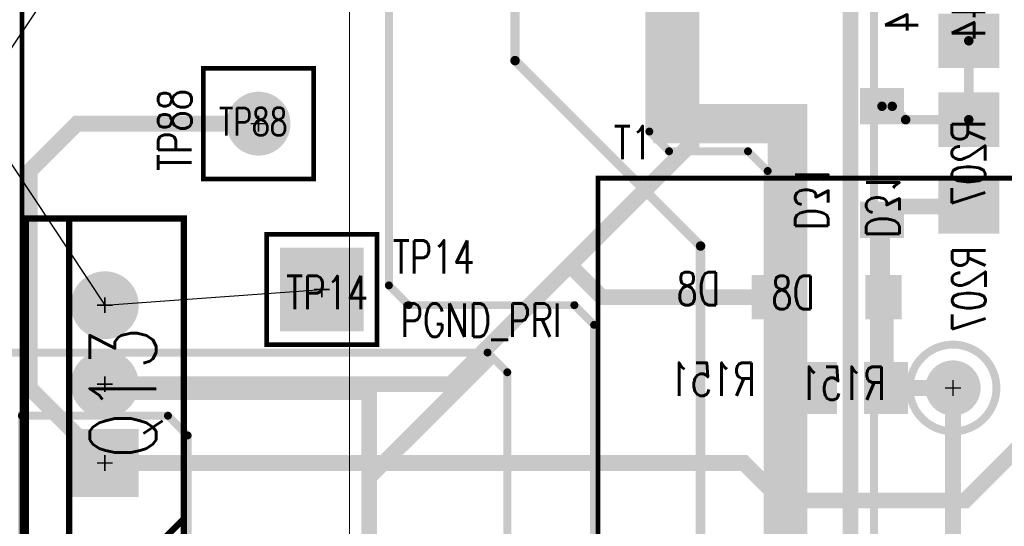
# Model space of a CAD drawing. Extents: x -7.2 to 18.3, y -5.6 to 10.9.
# Tile 66 of 112: x 1.682 to 2.93, y 4.42 to 5.062. Entities that reach past the tile are written whole.
import ezdxf
from ezdxf.enums import TextEntityAlignment as Align

# ---------------------------------------------------------------- set-up
doc = ezdxf.new("R2010")
doc.units = 0
for name, pattern in [('SIG_10', [2, 1, 1]), ('SIG_11', [2, 1, 1]), ('SIG_153', [2, 1, 1]), ('SIG_168', [2, 1, 1]), ('SIG_169', [2, 1, 1]), ('SIG_18', [2, 1, 1]), ('SIG_22', [2, 1, 1]), ('SIG_6', [2, 1, 1]), ('SIG_73', [2, 1, 1])]:
    doc.linetypes.add(name, pattern=pattern)
for name, color, linetype in [('2D_LINE_02', 112, 'CONTINUOUS'), ('COPPER_01', 1, 'CONTINUOUS'), ('DRIL_NPLTE_THRU_01', 16, 'CONTINUOUS'), ('DRIL_NPLTE_THRU_03', 146, 'CONTINUOUS'), ('DRIL_NPLTE_THRU_04', 176, 'CONTINUOUS'), ('DRIL_PLTE_THRU_01', 16, 'CONTINUOUS'), ('DRIL_PLTE_THRU_03', 146, 'CONTINUOUS'), ('DRIL_PLTE_THRU_04', 176, 'CONTINUOUS'), ('DRIL_SYMBOL', 254, 'CONTINUOUS'), ('LINK_00', 2, 'CONTINUOUS'), ('PADS_BOT', 5, 'CONTINUOUS'), ('PADS_INNER', 1, 'CONTINUOUS'), ('PADS_TOP', 1, 'CONTINUOUS'), ('PADS_XR_131', 3, 'CONTINUOUS'), ('PADS_XR_132', 6, 'CONTINUOUS'), ('PADS_XR_133', 254, 'CONTINUOUS'), ('PART_NAME_123', 255, 'CONTINUOUS'), ('PART_NAME_124', 6, 'CONTINUOUS'), ('PART_NAME_129', 2, 'CONTINUOUS'), ('PART_NAME_130', 106, 'CONTINUOUS'), ('PART_TOP_2DLINE_123', 255, 'CONTINUOUS'), ('PART_TOP_2DLINE_129', 2, 'CONTINUOUS'), ('POUR_OUTLINE_03', 130, 'CONTINUOUS'), ('POUR_VOID_03', 130, 'CONTINUOUS'), ('TEXT_123', 255, 'CONTINUOUS'), ('TRACE_01', 1, 'CONTINUOUS'), ('TRACE_03', 130, 'CONTINUOUS'), ('TRACE_04', 5, 'CONTINUOUS'), ('VIAPTS', 56, 'CONTINUOUS')]:
    doc.layers.add(name, color=color, linetype=linetype)
doc.styles.add('W0$001', font='simplex', dxfattribs={"width": 0.75})
doc.styles.add('W0$006', font='simplex', dxfattribs={"width": 0.75})

# ---------------------------------------------------------------- blocks, each defined once
blk = doc.blocks.new('SMOOTH_0$05')
at = {"const_width": 0.025}
blk.add_lwpolyline([(-0.0125, 0, 1), (0.0125, 0, 1)], format="xyb", close=True, dxfattribs=at)
blk = doc.blocks.new('DRAWING_274')
at = {"layer": '2D_LINE_02', "const_width": 0.05}
blk.add_lwpolyline([(0, -0.05), (0.4099, -0.05), (0.4099, 0.35), (1.28, 0.35), (1.28, 1.6801), (1.135, 1.6801), (1.135, 2.24), (0.7849, 2.24), (0.7849, 2.465), (0.565, 2.465), (0.565, 4.55), (-1.5751, 4.55), (-1.5751, -0.48), (-0.24, -0.48), (-0.24, 0.015), (-0.49, 0.015), (-0.49, 0.5), (0, 0.5)], close=True, dxfattribs=at)
at = {"layer": '2D_LINE_02'}
for p in [(1.135, 1.6801), (1.28, 1.6801)]:
    blk.add_blockref('SMOOTH_0$05', p, dxfattribs=at)
blk = doc.blocks.new('DRAWING_305')
at = {"layer": '2D_LINE_02', "const_width": 0.05}
blk.add_lwpolyline([(-1.9, 1.915), (-1.9, -0.17), (-1.685, -0.17), (-1.685, -0.3951), (-1.335, -0.3951), (-1.335, -0.955), (-1.19, -0.955), (-1.19, -2.285)], dxfattribs=at)
at = {"layer": '2D_LINE_02'}
for p in [(-1.335, -0.955), (-1.19, -0.955)]:
    blk.add_blockref('SMOOTH_0$05', p, dxfattribs=at)
blk = doc.blocks.new('SMOOTH_0$01')
at = {"const_width": 0.005}
blk.add_lwpolyline([(-0.0025, 0, 1), (0.0025, 0, 1)], format="xyb", close=True, dxfattribs=at)
blk = doc.blocks.new('COPPER_284')
at = {"layer": 'COPPER_01', "const_width": 0.01}
blk.add_lwpolyline([(-0.2301, -0.03), (-0.2051, -0.005), (0.535, -0.005), (0.56, -0.03), (0.56, -0.255), (0.535, -0.28), (0.475, -0.28), (0.45, -0.305), (0.45, -0.345), (0.425, -0.37), (0.345, -0.37), (0.32, -0.345), (0.32, -0.31), (0.295, -0.285), (0.18, -0.285), (0.155, -0.26), (0.155, -0.11), (0.13, -0.085), (-0.0551, -0.085), (-0.0551, -0.64), (0.0999, -0.64), (0.0999, -0.74), (-0.2051, -0.74), (-0.2301, -0.715)], close=True, dxfattribs=at)
at = {"layer": 'COPPER_01'}
for p in [(-0.2051, -0.005), (0.535, -0.005), (-0.2301, -0.03), (0.56, -0.03), (-0.0551, -0.085), (0.13, -0.085), (0.155, -0.11), (0.155, -0.26), (0.56, -0.255), (0.18, -0.285), (0.295, -0.285), (0.475, -0.28), (0.535, -0.28), (0.32, -0.31), (0.45, -0.305), (0.32, -0.345), (0.45, -0.345), (0.345, -0.37), (0.425, -0.37), (-0.0551, -0.64), (0.0999, -0.64), (-0.2301, -0.715), (-0.2051, -0.74), (0.0999, -0.74)]:
    blk.add_blockref('SMOOTH_0$01', p, dxfattribs=at)
blk = doc.blocks.new('COPPER_285')
at = {"layer": 'COPPER_01', "const_width": 0.01}
blk.add_lwpolyline([(0, -0.0549), (0.025, -0.0299), (0.305, -0.0299), (0.33, -0.0549), (0.33, -0.5749), (0.355, -0.5999), (0.455, -0.5999), (0.48, -0.6249), (0.48, -1.295), (0.455, -1.32), (0.285, -1.32), (0.26, -1.295), (0.26, -0.8199), (0.235, -0.7949), (0.025, -0.7949), (0, -0.7699)], close=True, dxfattribs=at)
at = {"layer": 'COPPER_01'}
for p in [(0.33, -0.5749), (0.355, -0.5999), (0.455, -0.5999), (0.48, -0.6249), (0, -0.7699), (0.025, -0.7949), (0.235, -0.7949), (0.26, -0.8199)]:
    blk.add_blockref('SMOOTH_0$01', p, dxfattribs=at)
blk = doc.blocks.new('POUR_VOID_139')
at = {"layer": 'POUR_VOID_03', "const_width": 0.01}
blk.add_lwpolyline([(-17.0204, -14.8172, 1), (-16.9104, -14.8172, 1)], format="xyb", close=True, dxfattribs=at)
blk = doc.blocks.new('POUR_OUTLINE_1')
at = {"layer": 'POUR_OUTLINE_03', "const_width": 0.01}
blk.add_lwpolyline([(-17.1403, -13.0648), (-17.1403, -13.7186, -0.781391), (-17.1059, -13.7772, -0.781391), (-17.1403, -13.8358), (-17.1403, -14.0813, -0.064577), (-17.1342, -14.086), (-17.0742, -14.146, -0.198912), (-17.0654, -14.1672), (-17.0654, -16.0972, -0.198912)], format="xyb", dxfattribs=at)
blk.add_blockref('POUR_VOID_139', (0, 0))
blk = doc.blocks.new('POUR_HEADER_0')
blk.add_blockref('POUR_OUTLINE_1', (16.9203, 12.3322))
blk = doc.blocks.new('DRIL_HOLE_0')
blk.add_lwpolyline([(0, 0, 1), (0, 0, 1)], format="xyb", close=True)
blk = doc.blocks.new('PAD_0')
at = {"const_width": 0.04}
blk.add_lwpolyline([(-0.025, 0), (0.025, 0)], dxfattribs=at)
blk = doc.blocks.new('PAD_1')
blk.add_lwpolyline([(0, 0, 1), (0, 0, 1)], format="xyb", close=True)
blk = doc.blocks.new('PAD_2')
at = {"const_width": 0.046}
blk.add_lwpolyline([(-0.028, 0), (0.028, 0)], dxfattribs=at)
blk = doc.blocks.new('STK_BOT_11')
at = {"layer": 'DRIL_NPLTE_THRU_01'}
blk.add_blockref('DRIL_HOLE_0', (0, 0), dxfattribs=at)
at = {"layer": 'DRIL_NPLTE_THRU_03'}
blk.add_blockref('DRIL_HOLE_0', (0, 0), dxfattribs=at)
at = {"layer": 'DRIL_NPLTE_THRU_04'}
blk.add_blockref('DRIL_HOLE_0', (0, 0), dxfattribs=at)
at = {"layer": 'PADS_BOT', "rotation": 90}
blk.add_blockref('PAD_0', (0, 0), dxfattribs=at)
at = {"layer": 'PADS_INNER'}
blk.add_blockref('PAD_1', (0, 0), dxfattribs=at)
at = {"layer": 'PADS_TOP'}
blk.add_blockref('PAD_1', (0, 0), dxfattribs=at)
at = {"layer": 'PADS_XR_131', "rotation": 90}
blk.add_blockref('PAD_2', (0, 0), dxfattribs=at)
at = {"layer": 'PADS_XR_133', "rotation": 90}
blk.add_blockref('PAD_0', (0, 0), dxfattribs=at)
blk = doc.blocks.new('SYM_BOT_8')
for p in [(-0.072, 0), (0.072, 0)]:
    blk.add_blockref('STK_BOT_11', p)
blk = doc.blocks.new('PART_BOT_1')
blk.add_blockref('SYM_BOT_8', (0, 0))
at = {"layer": 'PART_NAME_124', "style": 'W0$006', "width": 0.75}
blk.add_text('D8', height=0.042, dxfattribs=at).set_placement((0.135, -0.01))
at = {"layer": 'PART_NAME_130', "style": 'W0$001', "width": 0.75}
blk.add_text('D8', height=0.042, dxfattribs=at).set_placement((0.015, -0.015))
blk = doc.blocks.new('PART_BOT_201')
blk.add_blockref('SYM_BOT_8', (0, 0))
at = {"layer": 'PART_NAME_124', "style": 'W0$006', "width": 0.75}
blk.add_text('D31', height=0.042, rotation=180, dxfattribs=at).set_placement((0.085, 0.11))
at = {"layer": 'PART_NAME_130', "style": 'W0$001', "width": 0.75}
blk.add_text('D31', height=0.042, rotation=180, dxfattribs=at).set_placement((0.0949, 0.0199))
blk = doc.blocks.new('SMOOTH_0$008')
at = {"const_width": 0.004}
blk.add_lwpolyline([(-0.002, 0, 1), (0.002, 0, 1)], format="xyb", close=True, dxfattribs=at)
blk = doc.blocks.new('SMOOTH_0$001')
at = {"const_width": 0.0005}
blk.add_lwpolyline([(-0.00025, 0, 1), (0.00025, 0, 1)], format="xyb", close=True, dxfattribs=at)
blk = doc.blocks.new('PART_BODY_TOP_382')
at = {"layer": 'PART_TOP_2DLINE_123', "const_width": 0.008}
blk.add_lwpolyline([(-0.21, -0.1), (0.21, -0.1), (0.21, 0.1), (-0.21, 0.1)], close=True, dxfattribs=at)
for points in [[(-0.21, 0.045), (0.21, 0.045)], [(-0.171, -0.1), (-0.21, -0.061)]]:
    blk.add_lwpolyline(points, dxfattribs=at)
at = {"layer": 'PART_TOP_2DLINE_129', "const_width": 0.001}
blk.add_lwpolyline([(-0.212, -0.101), (0.208, -0.101), (0.208, 0.099), (-0.212, 0.099)], close=True, dxfattribs=at)
for points in [[(-0.212, 0.044), (0.208, 0.044)], [(-0.173, -0.101), (-0.212, -0.062)]]:
    blk.add_lwpolyline(points, dxfattribs=at)
at = {"layer": 'PART_TOP_2DLINE_123'}
for p in [(-0.21, 0.1), (0.21, 0.1), (-0.21, 0.045), (0.21, 0.045), (-0.21, -0.061), (-0.21, -0.1), (-0.171, -0.1), (0.21, -0.1)]:
    blk.add_blockref('SMOOTH_0$008', p, dxfattribs=at)
at = {"layer": 'PART_TOP_2DLINE_129'}
for p in [(-0.212, 0.099), (0.208, 0.099), (-0.212, 0.044), (0.208, 0.044), (-0.212, -0.062), (-0.212, -0.101), (-0.173, -0.101), (0.208, -0.101)]:
    blk.add_blockref('SMOOTH_0$001', p, dxfattribs=at)
blk = doc.blocks.new('DRIL_SYMBOL_0$055')
at = {"layer": 'DRIL_SYMBOL', "const_width": 0.002}
for points in [[(-0.01, 0), (0.01, 0)], [(0, -0.01), (0, 0.01)]]:
    blk.add_lwpolyline(points, dxfattribs=at)
blk = doc.blocks.new('DRIL_HOLE_0$055')
at = {"const_width": 0.0275}
blk.add_lwpolyline([(-0.01375, 0, 1), (0.01375, 0, 1)], format="xyb", close=True, dxfattribs=at)
blk.add_blockref('DRIL_SYMBOL_0$055', (0, 0))
blk = doc.blocks.new('PAD_110')
at = {"const_width": 0.04}
blk.add_lwpolyline([(0, -0.02, 1), (0, 0.02, 1)], format="xyb", close=True, dxfattribs=at)
blk = doc.blocks.new('PAD_111')
at = {"const_width": 0.08}
blk.add_lwpolyline([(-0.04, 0), (0.04, 0)], dxfattribs=at)
blk = doc.blocks.new('PAD_112')
at = {"const_width": 0.086}
blk.add_lwpolyline([(-0.043, 0), (0.043, 0)], dxfattribs=at)
blk = doc.blocks.new('STK_TOP_69')
at = {"layer": 'DRIL_PLTE_THRU_01'}
blk.add_blockref('DRIL_HOLE_0$055', (0, 0), dxfattribs=at)
at = {"layer": 'DRIL_PLTE_THRU_03'}
blk.add_blockref('DRIL_HOLE_0$055', (0, 0), dxfattribs=at)
at = {"layer": 'DRIL_PLTE_THRU_04'}
blk.add_blockref('DRIL_HOLE_0$055', (0, 0), dxfattribs=at)
at = {"layer": 'PADS_BOT'}
blk.add_blockref('PAD_111', (0, 0), dxfattribs=at)
at = {"layer": 'PADS_INNER'}
blk.add_blockref('PAD_110', (0, 0), dxfattribs=at)
at = {"layer": 'PADS_TOP'}
blk.add_blockref('PAD_111', (0, 0), dxfattribs=at)
at = {"layer": 'PADS_XR_131'}
blk.add_blockref('PAD_112', (0, 0), dxfattribs=at)
at = {"layer": 'PADS_XR_132'}
blk.add_blockref('PAD_112', (0, 0), dxfattribs=at)
blk = doc.blocks.new('PAD_113')
at = {"const_width": 0.043}
blk.add_lwpolyline([(0, -0.0215, 1), (0, 0.0215, 1)], format="xyb", close=True, dxfattribs=at)
blk = doc.blocks.new('STK_TOP_68')
at = {"layer": 'DRIL_PLTE_THRU_01'}
blk.add_blockref('DRIL_HOLE_0$055', (0, 0), dxfattribs=at)
at = {"layer": 'DRIL_PLTE_THRU_03'}
blk.add_blockref('DRIL_HOLE_0$055', (0, 0), dxfattribs=at)
at = {"layer": 'DRIL_PLTE_THRU_04'}
blk.add_blockref('DRIL_HOLE_0$055', (0, 0), dxfattribs=at)
at = {"layer": 'PADS_BOT'}
blk.add_blockref('PAD_110', (0, 0), dxfattribs=at)
at = {"layer": 'PADS_INNER'}
blk.add_blockref('PAD_110', (0, 0), dxfattribs=at)
at = {"layer": 'PADS_TOP'}
blk.add_blockref('PAD_110', (0, 0), dxfattribs=at)
at = {"layer": 'PADS_XR_131'}
blk.add_blockref('PAD_113', (0, 0), dxfattribs=at)
at = {"layer": 'PADS_XR_132'}
blk.add_blockref('PAD_113', (0, 0), dxfattribs=at)
blk = doc.blocks.new('SYM_TOP_55')
for name, p in [('PART_BODY_TOP_382', (0, 0)), ('STK_TOP_69', (-0.1, 0)), ('STK_TOP_68', (0, 0)), ('STK_TOP_68', (0.1, 0))]:
    blk.add_blockref(name, p)
blk = doc.blocks.new('PART_TOP_228')
blk.add_blockref('SYM_TOP_55', (0, 0))
at = {"layer": 'PART_NAME_123', "style": 'W0$006', "width": 0.75}
blk.add_text('Q13', height=0.042, rotation=270, dxfattribs=at).set_placement((-0.2799, -0.0149))
at = {"layer": 'PART_NAME_129', "style": 'W0$001', "width": 0.75}
blk.add_text('Q13', height=0.084, dxfattribs=at).set_placement((-0.0949, -0.0649))
blk = doc.blocks.new('PAD_38')
at = {"const_width": 0.05}
blk.add_lwpolyline([(-0.03, 0), (0.03, 0)], dxfattribs=at)
blk = doc.blocks.new('PAD_37')
at = {"const_width": 0.056}
blk.add_lwpolyline([(-0.033, 0), (0.033, 0)], dxfattribs=at)
blk = doc.blocks.new('STK_BOT_10')
at = {"layer": 'DRIL_NPLTE_THRU_01'}
blk.add_blockref('DRIL_HOLE_0', (0, 0), dxfattribs=at)
at = {"layer": 'DRIL_NPLTE_THRU_03'}
blk.add_blockref('DRIL_HOLE_0', (0, 0), dxfattribs=at)
at = {"layer": 'DRIL_NPLTE_THRU_04'}
blk.add_blockref('DRIL_HOLE_0', (0, 0), dxfattribs=at)
at = {"layer": 'PADS_BOT', "rotation": 90}
blk.add_blockref('PAD_38', (0, 0), dxfattribs=at)
at = {"layer": 'PADS_INNER'}
blk.add_blockref('PAD_1', (0, 0), dxfattribs=at)
at = {"layer": 'PADS_TOP'}
blk.add_blockref('PAD_1', (0, 0), dxfattribs=at)
at = {"layer": 'PADS_XR_131', "rotation": 90}
blk.add_blockref('PAD_37', (0, 0), dxfattribs=at)
at = {"layer": 'PADS_XR_133', "rotation": 90}
blk.add_blockref('PAD_38', (0, 0), dxfattribs=at)
blk = doc.blocks.new('SYM_BOT_10')
for p in [(-0.045, 0), (0.045, 0)]:
    blk.add_blockref('STK_BOT_10', p)
blk = doc.blocks.new('PART_BOT_338')
blk.add_blockref('SYM_BOT_10', (0, 0))
at = {"layer": 'PART_NAME_124', "style": 'W0$006', "width": 0.75}
blk.add_text('R151', height=0.042, rotation=180, dxfattribs=at).set_placement((-0.12, 0.01))
at = {"layer": 'PART_NAME_130', "style": 'W0$001', "width": 0.75}
blk.add_text('R151', height=0.042, rotation=180, dxfattribs=at).set_placement((0.0449, 0.0151))
blk = doc.blocks.new('PAD_86')
at = {"const_width": 0.063}
blk.add_lwpolyline([(-0.0355, 0), (0.0355, 0)], dxfattribs=at)
blk = doc.blocks.new('PAD_85')
at = {"const_width": 0.069}
blk.add_lwpolyline([(-0.0385, 0), (0.0385, 0)], dxfattribs=at)
blk = doc.blocks.new('PAD_87')
at = {"const_width": 0.063}
blk.add_lwpolyline([(-0.0345, 0), (0.0365, 0)], dxfattribs=at)
blk = doc.blocks.new('STK_BOT_52')
at = {"layer": 'DRIL_PLTE_THRU_01'}
blk.add_blockref('DRIL_HOLE_0', (0, 0), dxfattribs=at)
at = {"layer": 'DRIL_PLTE_THRU_03'}
blk.add_blockref('DRIL_HOLE_0', (0, 0), dxfattribs=at)
at = {"layer": 'DRIL_PLTE_THRU_04'}
blk.add_blockref('DRIL_HOLE_0', (0, 0), dxfattribs=at)
at = {"layer": 'PADS_BOT', "rotation": 90}
blk.add_blockref('PAD_87', (0, 0), dxfattribs=at)
at = {"layer": 'PADS_INNER'}
blk.add_blockref('PAD_1', (0, 0), dxfattribs=at)
at = {"layer": 'PADS_TOP'}
blk.add_blockref('PAD_1', (0, 0), dxfattribs=at)
at = {"layer": 'PADS_XR_131', "rotation": 90}
blk.add_blockref('PAD_85', (0, 0), dxfattribs=at)
at = {"layer": 'PADS_XR_133', "rotation": 90}
blk.add_blockref('PAD_86', (0, 0), dxfattribs=at)
blk = doc.blocks.new('SYM_BOT_58')
for p in [(-0.055, 0), (0.055, 0)]:
    blk.add_blockref('STK_BOT_52', p)
blk = doc.blocks.new('PART_BOT_349')
blk.add_blockref('SYM_BOT_58', (0, 0))
at = {"layer": 'PART_NAME_124', "style": 'W0$006', "width": 0.75}
blk.add_text('R207', height=0.042, dxfattribs=at).set_placement((0.16, 0), align=Align.MIDDLE_CENTER)
at = {"layer": 'PART_NAME_130', "style": 'W0$001', "width": 0.75}
blk.add_text('R207', height=0.042, dxfattribs=at).set_placement((0, 0.0003), align=Align.MIDDLE_CENTER)
blk = doc.blocks.new('PART_BOT_360')
blk.add_blockref('SYM_BOT_58', (0, 0))
at = {"layer": 'PART_NAME_124', "style": 'W0$006', "width": 0.75}
blk.add_text('R144', height=0.042, dxfattribs=at).set_placement((-0.01, 0.085), align=Align.MIDDLE_CENTER)
at = {"layer": 'PART_NAME_130', "style": 'W0$001', "width": 0.75}
blk.add_text('R144', height=0.042, dxfattribs=at).set_placement((0, 0.0003), align=Align.MIDDLE_CENTER)
blk = doc.blocks.new('SMOOTH_0$006')
at = {"const_width": 0.003}
blk.add_lwpolyline([(-0.0015, 0, 1), (0.0015, 0, 1)], format="xyb", close=True, dxfattribs=at)
blk = doc.blocks.new('PART_BODY_TOP_358')
at = {"layer": 'PART_TOP_2DLINE_123', "const_width": 0.006}
blk.add_lwpolyline([(-0.07, -0.07), (-0.07, 0.07), (0.07, 0.07), (0.07, -0.07)], close=True, dxfattribs=at)
at = {"layer": 'PART_TOP_2DLINE_129', "const_width": 0.001}
blk.add_lwpolyline([(-0.07, -0.07), (-0.07, 0.07), (0.07, 0.07), (0.07, -0.07)], close=True, dxfattribs=at)
at = {"layer": 'PART_TOP_2DLINE_123'}
for p in [(-0.07, 0.07), (0.07, 0.07), (-0.07, -0.07), (0.07, -0.07)]:
    blk.add_blockref('SMOOTH_0$006', p, dxfattribs=at)
at = {"layer": 'PART_TOP_2DLINE_129'}
for p in [(-0.07, 0.07), (0.07, 0.07), (-0.07, -0.07), (0.07, -0.07)]:
    blk.add_blockref('SMOOTH_0$001', p, dxfattribs=at)
blk = doc.blocks.new('DRIL_SYMBOL_0$04')
at = {"layer": 'DRIL_SYMBOL', "const_width": 0.002}
for points in [[(-0.01, 0), (0.01, 0)], [(0, -0.01), (0, 0.01)]]:
    blk.add_lwpolyline(points, dxfattribs=at)
blk = doc.blocks.new('DRIL_HOLE_0$04')
at = {"const_width": 0.02}
blk.add_lwpolyline([(-0.01, 0, 1), (0.01, 0, 1)], format="xyb", close=True, dxfattribs=at)
blk.add_blockref('DRIL_SYMBOL_0$04', (0, 0))
blk = doc.blocks.new('PAD_55')
at = {"const_width": 0.0375}
blk.add_lwpolyline([(0, -0.01875, 1), (0, 0.01875, 1)], format="xyb", close=True, dxfattribs=at)
blk = doc.blocks.new('PAD_58')
at = {"const_width": 0.0405}
blk.add_lwpolyline([(0, -0.02025, 1), (0, 0.02025, 1)], format="xyb", close=True, dxfattribs=at)
blk = doc.blocks.new('STK_TOP_36')
at = {"layer": 'DRIL_PLTE_THRU_01'}
blk.add_blockref('DRIL_HOLE_0$04', (0, 0), dxfattribs=at)
at = {"layer": 'DRIL_PLTE_THRU_03'}
blk.add_blockref('DRIL_HOLE_0$04', (0, 0), dxfattribs=at)
at = {"layer": 'DRIL_PLTE_THRU_04'}
blk.add_blockref('DRIL_HOLE_0$04', (0, 0), dxfattribs=at)
at = {"layer": 'PADS_BOT'}
blk.add_blockref('PAD_55', (0, 0), dxfattribs=at)
at = {"layer": 'PADS_INNER'}
blk.add_blockref('PAD_55', (0, 0), dxfattribs=at)
at = {"layer": 'PADS_TOP'}
blk.add_blockref('PAD_55', (0, 0), dxfattribs=at)
at = {"layer": 'PADS_XR_131'}
blk.add_blockref('PAD_58', (0, 0), dxfattribs=at)
at = {"layer": 'PADS_XR_132'}
blk.add_blockref('PAD_58', (0, 0), dxfattribs=at)
blk = doc.blocks.new('SYM_TOP_31')
for name in ['PART_BODY_TOP_358', 'STK_TOP_36']:
    blk.add_blockref(name, (0, 0))
blk = doc.blocks.new('PART_TOP_388')
blk.add_blockref('SYM_TOP_31', (0, 0))
at = {"layer": 'PART_NAME_123', "style": 'W0$006', "width": 0.75}
blk.add_text('TP88', height=0.042, rotation=90, dxfattribs=at).set_placement((-0.085, -0.06))
at = {"layer": 'PART_NAME_129', "style": 'W0$001', "width": 0.75}
blk.add_text('TP88', height=0.035, dxfattribs=at).set_placement((-0.05, -0.015))
blk = doc.blocks.new('PART_BODY_TOP_366')
at = {"layer": 'PART_TOP_2DLINE_123', "const_width": 0.006}
blk.add_lwpolyline([(-0.07, -0.07), (-0.07, 0.07), (0.07, 0.07), (0.07, -0.07)], close=True, dxfattribs=at)
at = {"layer": 'PART_TOP_2DLINE_129', "const_width": 0.001}
blk.add_lwpolyline([(-0.07, -0.07), (-0.07, 0.07), (0.07, 0.07), (0.07, -0.07)], close=True, dxfattribs=at)
at = {"layer": 'PART_TOP_2DLINE_123'}
for p in [(-0.07, 0.07), (0.07, 0.07), (-0.07, -0.07), (0.07, -0.07)]:
    blk.add_blockref('SMOOTH_0$006', p, dxfattribs=at)
at = {"layer": 'PART_TOP_2DLINE_129'}
for p in [(-0.07, 0.07), (0.07, 0.07), (-0.07, -0.07), (0.07, -0.07)]:
    blk.add_blockref('SMOOTH_0$001', p, dxfattribs=at)
blk = doc.blocks.new('DRIL_SYMBOL_0$063')
at = {"layer": 'DRIL_SYMBOL', "const_width": 0.002}
for points in [[(-0.01, 0), (0.01, 0)], [(0, -0.01), (0, 0.01)]]:
    blk.add_lwpolyline(points, dxfattribs=at)
blk = doc.blocks.new('DRIL_HOLE_0$063')
at = {"const_width": 0.0315}
blk.add_lwpolyline([(-0.01575, 0, 1), (0.01575, 0, 1)], format="xyb", close=True, dxfattribs=at)
blk.add_blockref('DRIL_SYMBOL_0$063', (0, 0))
blk = doc.blocks.new('PAD_79')
at = {"const_width": 0.1}
blk.add_lwpolyline([(-0.05, 0), (0.05, 0)], dxfattribs=at)
blk = doc.blocks.new('PAD_80')
at = {"const_width": 0.106}
blk.add_lwpolyline([(-0.053, 0), (0.053, 0)], dxfattribs=at)
blk = doc.blocks.new('STK_TOP_47')
at = {"layer": 'DRIL_PLTE_THRU_01'}
blk.add_blockref('DRIL_HOLE_0$063', (0, 0), dxfattribs=at)
at = {"layer": 'DRIL_PLTE_THRU_03'}
blk.add_blockref('DRIL_HOLE_0$063', (0, 0), dxfattribs=at)
at = {"layer": 'DRIL_PLTE_THRU_04'}
blk.add_blockref('DRIL_HOLE_0$063', (0, 0), dxfattribs=at)
at = {"layer": 'PADS_BOT'}
blk.add_blockref('PAD_79', (0, 0), dxfattribs=at)
at = {"layer": 'PADS_INNER'}
blk.add_blockref('PAD_79', (0, 0), dxfattribs=at)
at = {"layer": 'PADS_TOP'}
blk.add_blockref('PAD_79', (0, 0), dxfattribs=at)
at = {"layer": 'PADS_XR_131'}
blk.add_blockref('PAD_80', (0, 0), dxfattribs=at)
at = {"layer": 'PADS_XR_132'}
blk.add_blockref('PAD_80', (0, 0), dxfattribs=at)
blk = doc.blocks.new('SYM_TOP_39')
for name in ['PART_BODY_TOP_366', 'STK_TOP_47']:
    blk.add_blockref(name, (0, 0))
blk = doc.blocks.new('PART_TOP_396')
blk.add_blockref('SYM_TOP_39', (0, 0))
at = {"layer": 'PART_NAME_123', "style": 'W0$006', "width": 0.75}
blk.add_text('TP14', height=0.042, dxfattribs=at).set_placement((0.0898, 0.0201))
at = {"layer": 'PART_NAME_129', "style": 'W0$001', "width": 0.75}
blk.add_text('TP14', height=0.042, dxfattribs=at).set_placement((-0.0451, -0.0249))
blk = doc.blocks.new('PART_BODY_TOP_389')
at = {"layer": 'PART_TOP_2DLINE_123', "const_width": 0.006}
blk.add_lwpolyline([(-1, 0.325), (1, 0.325), (1, -0.16), (-1, -0.16)], close=True, dxfattribs=at)
blk.add_lwpolyline([(1, -0.16), (-1, -0.16)], dxfattribs=at)
at = {"layer": 'PART_TOP_2DLINE_129', "const_width": 0.001}
blk.add_lwpolyline([(-1.05, 0.325), (1, 0.325), (1, -0.575), (-1.05, -0.575)], close=True, dxfattribs=at)
blk.add_lwpolyline([(1, -0.16), (-1.05, -0.16)], dxfattribs=at)
blk = doc.blocks.new('SYM_TOP_62')
blk.add_blockref('PART_BODY_TOP_389', (0, 0))
blk = doc.blocks.new('PART_TOP_421')
blk.add_blockref('SYM_TOP_62', (0, 0))
blk = doc.blocks.new('PART_BODY_TOP_367')
at = {"layer": 'PART_TOP_2DLINE_123', "const_width": 0.006}
blk.add_lwpolyline([(-0.761, 0.405), (-0.761, -0.96), (0.76, -0.96), (0.76, 0.41)], dxfattribs=at)
at = {"layer": 'PART_TOP_2DLINE_129', "const_width": 0.001}
blk.add_lwpolyline([(-0.761, 0.961), (0.76, 0.961), (0.76, -0.961), (-0.761, -0.961)], close=True, dxfattribs=at)
at = {"layer": 'PART_TOP_2DLINE_123'}
blk.add_blockref('SMOOTH_0$006', (-0.761, -0.96), dxfattribs=at)
at = {"layer": 'PART_TOP_2DLINE_129'}
blk.add_blockref('SMOOTH_0$001', (-0.761, -0.961), dxfattribs=at)
blk = doc.blocks.new('SYM_TOP_40')
blk.add_blockref('PART_BODY_TOP_367', (0, 0))
blk = doc.blocks.new('PART_TOP_433')
blk.add_blockref('SYM_TOP_40', (0, 0))
at = {"layer": 'PART_NAME_123', "style": 'W0$006', "width": 0.75}
blk.add_text('T1', height=0.042, rotation=90, dxfattribs=at).set_placement((-0.785, -0.94))
blk = doc.blocks.new('SMOOTH_0$02')
at = {"const_width": 0.01}
blk.add_lwpolyline([(-0.005, 0, 1), (0.005, 0, 1)], format="xyb", close=True, dxfattribs=at)
blk = doc.blocks.new('TRACE_204')
at = {"layer": 'TRACE_01', "linetype": 'SIG_10', "const_width": 0.02}
blk.add_lwpolyline([(1.7902, 4.5999), (1.7902, 4.6052)], dxfattribs=at)
at = {"layer": 'TRACE_01'}
for p in [(1.7902, 4.6052), (1.7902, 4.5999)]:
    blk.add_blockref('SMOOTH_0$02', p, dxfattribs=at)
blk = doc.blocks.new('TRACE_206')
at = {"layer": 'TRACE_01', "linetype": 'SIG_10', "const_width": 0.02}
blk.add_lwpolyline([(2.1252, 4.4818), (2.1252, 4.59), (1.775, 4.59), (1.7902, 4.6052)], dxfattribs=at)
at = {"layer": 'TRACE_01'}
for p in [(1.7902, 4.6052), (1.775, 4.59), (2.1252, 4.59), (2.1252, 4.4818)]:
    blk.add_blockref('SMOOTH_0$02', p, dxfattribs=at)
blk = doc.blocks.new('TRACE_210')
at = {"layer": 'TRACE_01', "linetype": 'SIG_10', "const_width": 0.02}
blk.add_lwpolyline([(2.1252, 4.4818), (2.2731, 4.6297), (2.2731, 4.6349)], dxfattribs=at)
at = {"layer": 'TRACE_01'}
for p in [(2.2731, 4.6349), (2.2731, 4.6297), (2.1252, 4.4818)]:
    blk.add_blockref('SMOOTH_0$02', p, dxfattribs=at)
blk = doc.blocks.new('SMOOTH_0$012')
at = {"const_width": 0.006}
blk.add_lwpolyline([(-0.003, 0, 1), (0.003, 0, 1)], format="xyb", close=True, dxfattribs=at)
blk = doc.blocks.new('DRIL_SYMBOL_0$03')
at = {"layer": 'DRIL_SYMBOL', "const_width": 0.002}
for points in [[(-0.01, 0), (0.01, 0)], [(0, -0.01), (0, 0.01)]]:
    blk.add_lwpolyline(points, dxfattribs=at)
blk = doc.blocks.new('DRIL_HOLE_0$03')
at = {"const_width": 0.015}
blk.add_lwpolyline([(-0.0075, 0, 1), (0.0075, 0, 1)], format="xyb", close=True, dxfattribs=at)
blk.add_blockref('DRIL_SYMBOL_0$03', (0, 0))
blk = doc.blocks.new('PAD_5')
at = {"const_width": 0.035}
blk.add_lwpolyline([(0, -0.0175, 1), (0, 0.0175, 1)], format="xyb", close=True, dxfattribs=at)
blk = doc.blocks.new('PAD_189')
at = {"const_width": 0.0275}
blk.add_lwpolyline([(0, -0.01375, 1), (0, 0.01375, 1)], format="xyb", close=True, dxfattribs=at)
blk = doc.blocks.new('STK_TOP_3')
at = {"layer": 'DRIL_PLTE_THRU_01'}
blk.add_blockref('DRIL_HOLE_0$03', (0, 0), dxfattribs=at)
at = {"layer": 'DRIL_PLTE_THRU_03'}
blk.add_blockref('DRIL_HOLE_0$03', (0, 0), dxfattribs=at)
at = {"layer": 'DRIL_PLTE_THRU_04'}
blk.add_blockref('DRIL_HOLE_0$03', (0, 0), dxfattribs=at)
at = {"layer": 'PADS_BOT'}
blk.add_blockref('PAD_189', (0, 0), dxfattribs=at)
at = {"layer": 'PADS_INNER'}
blk.add_blockref('PAD_5', (0, 0), dxfattribs=at)
at = {"layer": 'PADS_TOP'}
blk.add_blockref('PAD_189', (0, 0), dxfattribs=at)
blk = doc.blocks.new('SYM_TOP_1')
blk.add_blockref('STK_TOP_3', (0, 0))

msp = doc.modelspace()

# ---------------------------------------------------------------- linework, layer by layer
at = {"layer": 'LINK_00', "linetype": 'SIG_6'}
msp.add_line((1.8851, 5.345), (1.0552, 4.1049), dxfattribs=at)
at = {"layer": 'LINK_00', "linetype": 'SIG_22'}
for p, q in [((1.5252, 5.0999), (1.7902, 4.6999)), ((1.7902, 4.6999), (2.0652, 4.7199))]:
    msp.add_line(p, q, dxfattribs=at)
at = {"layer": 'TRACE_01', "linetype": 'SIG_11', "const_width": 0.012}
msp.add_lwpolyline([(2.5377, 4.2969), (2.5451, 4.3043), (2.5451, 4.7749), (2.3101, 5.0099), (2.3101, 5.345)], dxfattribs=at)
at = {"layer": 'TRACE_01', "linetype": 'SIG_169', "const_width": 0.02}
msp.add_lwpolyline([(2.865, 4.235), (2.865, 4.595)], dxfattribs=at)
at = {"layer": 'TRACE_01', "linetype": 'SIG_10', "const_width": 0.02}
msp.add_lwpolyline([(2.1252, 4.3279), (2.1252, 4.4818)], dxfattribs=at)
at = {"layer": 'TRACE_03', "linetype": 'SIG_18', "const_width": 0.02}
msp.add_lwpolyline([(2.175, 3.04), (2.395, 3.26), (2.68, 3.26), (2.735, 3.315), (2.735, 5.245), (2.675, 5.305), (2.62, 5.305)], dxfattribs=at)
at = {"layer": 'TRACE_04', "linetype": 'SIG_10', "const_width": 0.02}
for points in [[(2.3793, 4.7507), (2.5335, 4.9049), (2.5335, 5.355), (2.575, 5.3965), (2.695, 5.3965)], [(1.7902, 4.5999), (2.2285, 4.5999), (2.3793, 4.7507), (2.42, 4.71), (2.633, 4.71)], [(2.3793, 4.7507), (2.42, 4.71), (2.633, 4.71)], [(2.633, 4.71), (2.635, 4.708), (2.635, 4.65), (2.69, 4.595)]]:
    msp.add_lwpolyline(points, dxfattribs=at)
at = {"layer": 'TRACE_04', "linetype": 'SIG_73', "const_width": 0.012}
for points in [[(2.885, 5.035), (2.885, 4.935)], [(2.775, 4.952), (2.788, 4.952), (2.805, 4.935), (2.885, 4.935)]]:
    msp.add_lwpolyline(points, dxfattribs=at)
at = {"layer": 'TRACE_04', "linetype": 'SIG_168', "const_width": 0.02}
for points in [[(1.695, 4.87), (1.755, 4.93), (1.985, 4.93)], [(1.695, 4.87), (1.695, 4.5951), (1.7902, 4.4999)], [(1.7902, 4.4999), (2.6001, 4.4999), (2.6475, 4.4525), (2.8805, 4.4525), (3.06, 4.632), (3.135, 4.632)]]:
    msp.add_lwpolyline(points, dxfattribs=at)
at = {"layer": 'TRACE_04', "linetype": 'SIG_169', "const_width": 0.02}
for points in [[(2.775, 4.808), (2.792, 4.825), (2.885, 4.825)], [(2.775, 4.808), (2.775, 4.712), (2.777, 4.71)], [(2.777, 4.71), (2.78, 4.707), (2.78, 4.595)], [(2.78, 4.595), (2.865, 4.595)]]:
    msp.add_lwpolyline(points, dxfattribs=at)

# ---------------------------------------------------------------- block references
for name, p in [('DRAWING_274', (1.3752, 3.2499)), ('DRAWING_305', (3.8451, 5.885)), ('PART_TOP_388', (1.985, 4.93)), ('PART_TOP_396', (2.0652, 4.7199)), ('TRACE_210', (0, 0)), ('TRACE_206', (0, 0)), ('TRACE_204', (0, 0))]:
    msp.add_blockref(name, p)
at = {"linetype": 'SIG_153'}
msp.add_blockref('POUR_HEADER_0', (2.9101, 7.08), dxfattribs=at)
at = {"linetype": 'SIG_11'}
msp.add_blockref('COPPER_285', (2.1502, 5.4949), dxfattribs=at)
for name, p, rotation in [('PART_TOP_421', (1.5252, 4.2249), 90), ('PART_TOP_433', (3.3752, 4.0999), 270), ('PART_TOP_228', (1.7902, 4.5999), 90)]:
    msp.add_blockref(name, p, dxfattribs=dict(rotation=rotation))
at = {"xscale": -1}
for name, p, rotation in [('PART_BOT_360', (2.885, 5.09), -270), ('PART_BOT_201', (2.775, 4.88), -270), ('PART_BOT_349', (2.885, 4.88), -270), ('PART_BOT_338', (2.735, 4.595), -180)]:
    msp.add_blockref(name, p, dxfattribs=dict(at, rotation=rotation))
msp.add_blockref('PART_BOT_1', (2.705, 4.71), dxfattribs=at)
at = {"linetype": 'SIG_10'}
msp.add_blockref('COPPER_284', (1.7402, 4.6449), dxfattribs=at)
at = {"layer": 'TRACE_01'}
for name, p in [('SMOOTH_0$012', (2.3101, 5.0099)), ('SMOOTH_0$012', (2.5451, 4.7749)), ('SMOOTH_0$02', (2.865, 4.595)), ('SMOOTH_0$02', (2.1252, 4.4818))]:
    msp.add_blockref(name, p, dxfattribs=at)
at = {"layer": 'TRACE_04'}
for name, p in [('SMOOTH_0$012', (2.885, 5.035)), ('SMOOTH_0$012', (2.775, 4.952)), ('SMOOTH_0$012', (2.788, 4.952)), ('SMOOTH_0$012', (2.805, 4.935)), ('SMOOTH_0$012', (2.885, 4.935)), ('SMOOTH_0$012', (2.885, 4.935)), ('SMOOTH_0$02', (1.755, 4.93)), ('SMOOTH_0$02', (1.985, 4.93)), ('SMOOTH_0$02', (2.5335, 4.9049)), ('SMOOTH_0$02', (1.695, 4.87)), ('SMOOTH_0$02', (1.695, 4.87)), ('SMOOTH_0$02', (2.792, 4.825)), ('SMOOTH_0$02', (2.885, 4.825)), ('SMOOTH_0$02', (2.775, 4.808)), ('SMOOTH_0$02', (2.775, 4.808)), ('SMOOTH_0$02', (2.3793, 4.7507)), ('SMOOTH_0$02', (2.3793, 4.7507)), ('SMOOTH_0$02', (2.3793, 4.7507)), ('SMOOTH_0$02', (2.42, 4.71)), ('SMOOTH_0$02', (2.42, 4.71)), ('SMOOTH_0$02', (2.633, 4.71)), ('SMOOTH_0$02', (2.633, 4.71)), ('SMOOTH_0$02', (2.633, 4.71)), ('SMOOTH_0$02', (2.635, 4.708)), ('SMOOTH_0$02', (2.775, 4.712)), ('SMOOTH_0$02', (2.777, 4.71)), ('SMOOTH_0$02', (2.777, 4.71)), ('SMOOTH_0$02', (2.78, 4.707)), ('SMOOTH_0$02', (2.635, 4.65)), ('SMOOTH_0$02', (1.695, 4.5951)), ('SMOOTH_0$02', (1.7902, 4.5999)), ('SMOOTH_0$02', (2.2285, 4.5999)), ('SMOOTH_0$02', (2.69, 4.595)), ('SMOOTH_0$02', (2.78, 4.595)), ('SMOOTH_0$02', (2.78, 4.595)), ('SMOOTH_0$02', (2.865, 4.595)), ('SMOOTH_0$02', (1.7902, 4.4999)), ('SMOOTH_0$02', (1.7902, 4.4999)), ('SMOOTH_0$02', (2.6001, 4.4999)), ('SMOOTH_0$02', (2.6475, 4.4525)), ('SMOOTH_0$02', (2.8805, 4.4525))]:
    msp.add_blockref(name, p, dxfattribs=at)
at = {"layer": 'VIAPTS', "linetype": 'SIG_169'}
msp.add_blockref('SYM_TOP_1', (2.865, 4.595), dxfattribs=at)

# ---------------------------------------------------------------- texts
at = {"layer": 'TEXT_123', "style": 'W0$006', "width": 0.75}
msp.add_text('PGND_PRI', height=0.042, dxfattribs=at).set_placement((2.165, 4.66))

doc.saveas('drawing.dxf')
